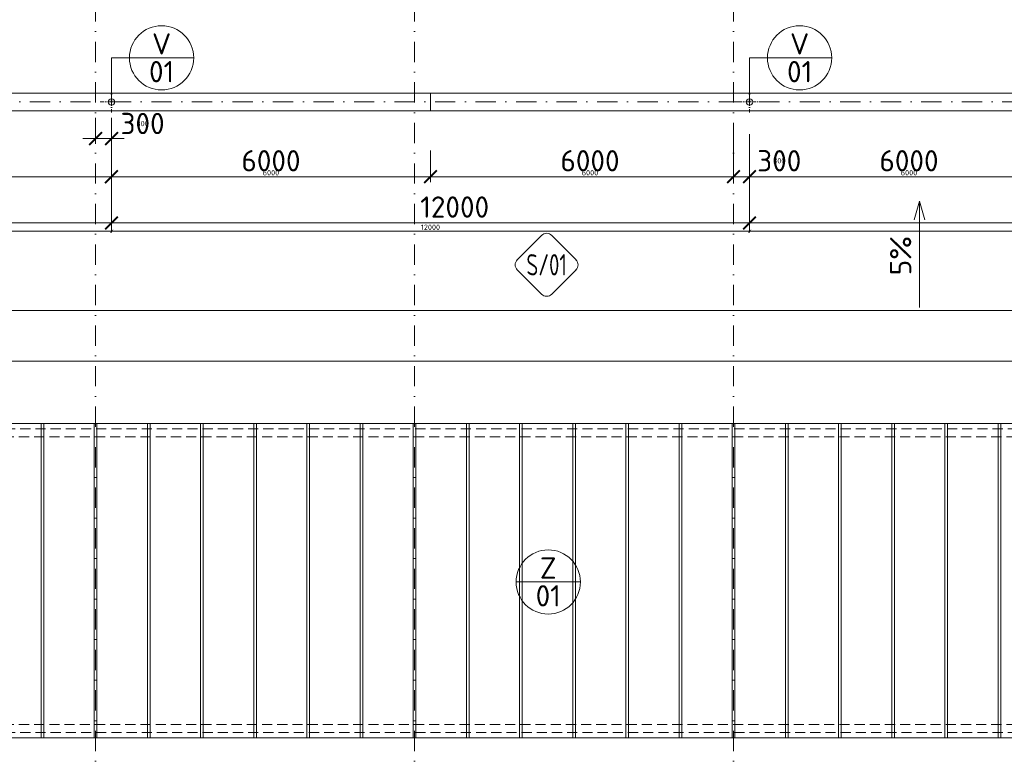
# Model space of a CAD drawing. Header units: millimetres. Extents: x -916886 to 3713765, y -2985421 to 1675785.
# Tile 166 of 256: x 89124 to 107642, y 237629 to 251497. Entities that reach past the tile are written whole.
import ezdxf
from ezdxf.enums import TextEntityAlignment as Align

# ---------------------------------------------------------------- set-up
doc = ezdxf.new("R2010")
doc.units = ezdxf.units.MM
for name, pattern in [('CENTERX2', [101.6, 63.5, -12.7, 12.7, -12.7]), ('DASHDOT', [25.4, 12.7, -6.35, 0, -6.35]), ('ČÁRKOVANÁ', [19.05, 12.7, -6.35])]:
    doc.linetypes.add(name, pattern=pattern)
doc.layers.get('Defpoints').update_dxf_attribs({"color": 8})
for name, color, linetype, lineweight in [('A99_N_kce-pohl', 1, 'Continuous', 9), ('A99_N_koty-200', 5, 'Continuous', 5), ('A99_N_koty-200 @ 200', 5, 'Continuous', 5), ('A99_N_koty-200 @ 50 (2)', 5, 'Continuous', 5), ('A99_N_koty-vysk', 160, 'Continuous', 9), ('A99_N_znaceni 200', 5, 'Continuous', 5), ('A99_S_osy', 1, 'CENTERX2', 5)]:
    doc.layers.add(name, color=color, linetype=linetype, lineweight=lineweight)
doc.styles.add('A99_kota', font='isocpeur.ttf', dxfattribs={"height": 2})
doc.styles.add('A99_popis', font='isocpeur.ttf')
doc.styles.add('ad_popis 100', font='isocpeur.ttf', dxfattribs={"height": 200})
doc.dimstyles.new('A99_kota_200 new', dxfattribs={"dimscale": 200, "dimtxt": 2, "dimasz": 1.2, "dimexe": 0.5, "dimexo": 1.5, "dimgap": 0.5, "dimtad": 1, "dimdec": 0, "dimzin": 3, "dimdsep": 46, "dimtxsty": 'A99_kota', "dimblk": 'ARCHTICK', "dimcen": 2.5, "dimazin": 2, "dimtfac": 0.75, "dimtdec": 0, "dimtix": 1, "dimtmove": 2, "dimatfit": 0, "dimfxl": 0, "dimtolj": 1, "dimtzin": 0, "dimlwd": 5, "dimlwe": 5, "dimarcsym": 0})

# ---------------------------------------------------------------- blocks, each defined once
blk = doc.blocks.new('*U20')
at = {"color": 0, "linetype": 'ByBlock'}
blk.add_line((-3.02, 0), (3.02, 0), dxfattribs=at)
blk.add_circle((0, 0), 3.02, dxfattribs=at)
at = {"color": 0, "linetype": 'ByBlock', "style": 'A99_popis'}
for tag, p in [('KATEGORIE', (0, 1.31)), ('PRVEK', (0, -1.298))]:
    blk.add_attdef(tag, text='', height=2, dxfattribs=at).set_placement(p, align=Align.MIDDLE_CENTER)
blk = doc.blocks.new('_ArchTick')
at = {"color": 0, "linetype": 'ByBlock', "const_width": 0.15}
blk.add_lwpolyline([(-0.5, -0.5), (0.5, 0.5)], dxfattribs=at)
blk = doc.blocks.new('*D4131')
at = {"layer": 'A99_N_koty-200', "color": 0, "linetype": 'Continuous', "lineweight": 5, "transparency": 16777216}
for p, q in [((11930, 245230), (11930, 246130)), ((144620, 245230), (144620, 246130)), ((11930, 246030), (144620, 246030))]:
    blk.add_line(p, q, dxfattribs=at)
at = {"layer": 'Defpoints', "color": 0, "linetype": 'Continuous', "lineweight": 0, "transparency": 16777216}
for p in [(144620, 246030), (11930, 243905), (144620, 243905)]:
    blk.add_point(p, dxfattribs=at)
at = {"layer": 'A99_N_koty-200', "color": 0, "linetype": 'Continuous', "lineweight": 5, "transparency": 16777216, "xscale": 240, "yscale": 240, "zscale": 240, "rotation": 180}
blk.add_blockref('_ArchTick', (11930, 246030), dxfattribs=at)
at = {"layer": 'A99_N_koty-200', "color": 0, "linetype": 'Continuous', "lineweight": 5, "transparency": 16777216, "xscale": 240, "yscale": 240, "zscale": 240}
blk.add_blockref('_ArchTick', (144620, 246030), dxfattribs=at)
at = {"layer": 'A99_N_koty-200', "color": 0, "linetype": 'Continuous', "transparency": 16777216, "insert": (77020, 246330), "char_height": 400, "attachment_point": 5, "style": 'A99_kota'}
blk.add_mtext('\\A1;132690', dxfattribs=at)
blk = doc.blocks.new('*D4132')
at = {"layer": 'A99_N_koty-200', "color": 0, "linetype": 'Continuous', "lineweight": 5, "transparency": 16777216}
for p, q in [((11930, 245830), (11930, 246055)), ((11930, 246030), (144620, 246030)), ((144620, 245830), (144620, 246055))]:
    blk.add_line(p, q, dxfattribs=at)
at = {"layer": 'Defpoints', "color": 0, "linetype": 'Continuous', "lineweight": 0, "transparency": 16777216}
for p in [(144620, 246030), (11930, 243905), (144620, 243905)]:
    blk.add_point(p, dxfattribs=at)
at = {"layer": 'A99_N_koty-200', "color": 0, "linetype": 'Continuous', "lineweight": 5, "transparency": 16777216, "xscale": 60, "yscale": 60, "zscale": 60, "rotation": 180}
blk.add_blockref('_ArchTick', (11930, 246030), dxfattribs=at)
at = {"layer": 'A99_N_koty-200', "color": 0, "linetype": 'Continuous', "lineweight": 5, "transparency": 16777216, "xscale": 60, "yscale": 60, "zscale": 60}
blk.add_blockref('_ArchTick', (144620, 246030), dxfattribs=at)
at = {"layer": 'A99_N_koty-200', "color": 0, "linetype": 'Continuous', "transparency": 16777216, "insert": (78275, 246105), "char_height": 100, "attachment_point": 5, "style": 'A99_kota'}
blk.add_mtext('\\A1;132690', dxfattribs=at)
blk = doc.blocks.new('*D4239')
at = {"layer": 'A99_N_koty-200', "color": 0, "linetype": 'Continuous', "lineweight": 5, "transparency": 16777216}
for p, q in [((78850, 248475), (78850, 247575)), ((90850, 248475), (90850, 247575)), ((78850, 247675), (90850, 247675))]:
    blk.add_line(p, q, dxfattribs=at)
at = {"layer": 'Defpoints', "color": 0, "linetype": 'Continuous', "lineweight": 0, "transparency": 16777216}
for p in [(78850, 249950), (90850, 249950), (90850, 247675)]:
    blk.add_point(p, dxfattribs=at)
at = {"layer": 'A99_N_koty-200', "color": 0, "linetype": 'Continuous', "lineweight": 5, "transparency": 16777216, "xscale": 240, "yscale": 240, "zscale": 240, "rotation": 180}
blk.add_blockref('_ArchTick', (78850, 247675), dxfattribs=at)
at = {"layer": 'A99_N_koty-200', "color": 0, "linetype": 'Continuous', "lineweight": 5, "transparency": 16777216, "xscale": 240, "yscale": 240, "zscale": 240}
blk.add_blockref('_ArchTick', (90850, 247675), dxfattribs=at)
at = {"layer": 'A99_N_koty-200', "color": 0, "linetype": 'Continuous', "transparency": 16777216, "insert": (85330, 247975), "char_height": 400, "attachment_point": 5, "style": 'A99_kota'}
blk.add_mtext('\\A1;12000', dxfattribs=at)
blk = doc.blocks.new('*D4240')
at = {"layer": 'A99_N_koty-200', "color": 0, "linetype": 'Continuous', "lineweight": 5, "transparency": 16777216}
for p, q in [((78850, 247720), (78850, 247495)), ((90850, 247720), (90850, 247495)), ((78850, 247520), (90850, 247520))]:
    blk.add_line(p, q, dxfattribs=at)
at = {"layer": 'Defpoints', "color": 0, "linetype": 'Continuous', "lineweight": 0, "transparency": 16777216}
for p in [(78850, 249950), (90850, 249950), (90850, 247520)]:
    blk.add_point(p, dxfattribs=at)
at = {"layer": 'A99_N_koty-200', "color": 0, "linetype": 'Continuous', "lineweight": 5, "transparency": 16777216, "xscale": 60, "yscale": 60, "zscale": 60, "rotation": 180}
blk.add_blockref('_ArchTick', (78850, 247520), dxfattribs=at)
at = {"layer": 'A99_N_koty-200', "color": 0, "linetype": 'Continuous', "lineweight": 5, "transparency": 16777216, "xscale": 60, "yscale": 60, "zscale": 60}
blk.add_blockref('_ArchTick', (90850, 247520), dxfattribs=at)
at = {"layer": 'A99_N_koty-200', "color": 0, "linetype": 'Continuous', "transparency": 16777216, "insert": (84850, 247595), "char_height": 100, "attachment_point": 5, "style": 'A99_kota'}
blk.add_mtext('\\A1;12000', dxfattribs=at)
blk = doc.blocks.new('*D4251')
at = {"layer": 'A99_N_koty-200', "color": 0, "linetype": 'Continuous', "lineweight": 5, "transparency": 16777216}
for p, q in [((102550, 249345), (102550, 248445)), ((102850, 249345), (102850, 248445)), ((102550, 248545), (102310, 248545)), ((102550, 248545), (102850, 248545)), ((102850, 248545), (103090, 248545))]:
    blk.add_line(p, q, dxfattribs=at)
at = {"layer": 'Defpoints', "color": 0, "linetype": 'Continuous', "lineweight": 0, "transparency": 16777216}
for p in [(102550, 249830), (102850, 249950), (102850, 248545)]:
    blk.add_point(p, dxfattribs=at)
at = {"layer": 'A99_N_koty-200', "color": 0, "linetype": 'Continuous', "lineweight": 5, "transparency": 16777216, "xscale": 240, "yscale": 240, "zscale": 240}
blk.add_blockref('_ArchTick', (102550, 248545), dxfattribs=at)
at = {"layer": 'A99_N_koty-200', "color": 0, "linetype": 'Continuous', "lineweight": 5, "transparency": 16777216, "xscale": 240, "yscale": 240, "zscale": 240, "rotation": 180}
blk.add_blockref('_ArchTick', (102850, 248545), dxfattribs=at)
at = {"layer": 'A99_N_koty-200', "color": 0, "linetype": 'Continuous', "transparency": 16777216, "insert": (103410, 248845), "char_height": 400, "attachment_point": 5, "style": 'A99_kota'}
blk.add_mtext('\\A1;300', dxfattribs=at)
blk = doc.blocks.new('*D4252')
at = {"layer": 'A99_N_koty-200', "color": 0, "linetype": 'Continuous', "lineweight": 5, "transparency": 16777216}
for p, q in [((102550, 248745), (102550, 248520)), ((102850, 248745), (102850, 248520)), ((102550, 248545), (102490, 248545)), ((102550, 248545), (102850, 248545)), ((102850, 248545), (102910, 248545))]:
    blk.add_line(p, q, dxfattribs=at)
at = {"layer": 'Defpoints', "color": 0, "linetype": 'Continuous', "lineweight": 0, "transparency": 16777216}
for p in [(102550, 249830), (102850, 249950), (102850, 248545)]:
    blk.add_point(p, dxfattribs=at)
at = {"layer": 'A99_N_koty-200', "color": 0, "linetype": 'Continuous', "lineweight": 5, "transparency": 16777216, "xscale": 60, "yscale": 60, "zscale": 60}
blk.add_blockref('_ArchTick', (102550, 248545), dxfattribs=at)
at = {"layer": 'A99_N_koty-200', "color": 0, "linetype": 'Continuous', "lineweight": 5, "transparency": 16777216, "xscale": 60, "yscale": 60, "zscale": 60, "rotation": 180}
blk.add_blockref('_ArchTick', (102850, 248545), dxfattribs=at)
at = {"layer": 'A99_N_koty-200', "color": 0, "linetype": 'Continuous', "transparency": 16777216, "insert": (103410, 248845), "char_height": 100, "attachment_point": 5, "style": 'A99_kota'}
blk.add_mtext('\\A1;300', dxfattribs=at)
blk = doc.blocks.new('*D4254')
at = {"layer": 'A99_N_koty-200', "color": 0, "linetype": 'Continuous', "lineweight": 5, "transparency": 16777216}
for p, q in [((102850, 248475), (102850, 247575)), ((114850, 248475), (114850, 247575)), ((102850, 247675), (114850, 247675))]:
    blk.add_line(p, q, dxfattribs=at)
at = {"layer": 'Defpoints', "color": 0, "linetype": 'Continuous', "lineweight": 0, "transparency": 16777216}
for p in [(102850, 249950), (114850, 249950), (114850, 247675)]:
    blk.add_point(p, dxfattribs=at)
at = {"layer": 'A99_N_koty-200', "color": 0, "linetype": 'Continuous', "lineweight": 5, "transparency": 16777216, "xscale": 240, "yscale": 240, "zscale": 240, "rotation": 180}
blk.add_blockref('_ArchTick', (102850, 247675), dxfattribs=at)
at = {"layer": 'A99_N_koty-200', "color": 0, "linetype": 'Continuous', "lineweight": 5, "transparency": 16777216, "xscale": 240, "yscale": 240, "zscale": 240}
blk.add_blockref('_ArchTick', (114850, 247675), dxfattribs=at)
at = {"layer": 'A99_N_koty-200', "color": 0, "linetype": 'Continuous', "transparency": 16777216, "insert": (109225, 247975), "char_height": 400, "attachment_point": 5, "style": 'A99_kota'}
blk.add_mtext('\\A1;12000', dxfattribs=at)
blk = doc.blocks.new('*D4255')
at = {"layer": 'A99_N_koty-200', "color": 0, "linetype": 'Continuous', "lineweight": 5, "transparency": 16777216}
for p, q in [((102850, 247720), (102850, 247495)), ((114850, 247720), (114850, 247495)), ((102850, 247520), (114850, 247520))]:
    blk.add_line(p, q, dxfattribs=at)
at = {"layer": 'Defpoints', "color": 0, "linetype": 'Continuous', "lineweight": 0, "transparency": 16777216}
for p in [(102850, 249950), (114850, 249950), (114850, 247520)]:
    blk.add_point(p, dxfattribs=at)
at = {"layer": 'A99_N_koty-200', "color": 0, "linetype": 'Continuous', "lineweight": 5, "transparency": 16777216, "xscale": 60, "yscale": 60, "zscale": 60, "rotation": 180}
blk.add_blockref('_ArchTick', (102850, 247520), dxfattribs=at)
at = {"layer": 'A99_N_koty-200', "color": 0, "linetype": 'Continuous', "lineweight": 5, "transparency": 16777216, "xscale": 60, "yscale": 60, "zscale": 60}
blk.add_blockref('_ArchTick', (114850, 247520), dxfattribs=at)
at = {"layer": 'A99_N_koty-200', "color": 0, "linetype": 'Continuous', "transparency": 16777216, "insert": (108850, 247595), "char_height": 100, "attachment_point": 5, "style": 'A99_kota'}
blk.add_mtext('\\A1;12000', dxfattribs=at)
blk = doc.blocks.new('*D4257')
at = {"layer": 'A99_N_koty-200', "color": 0, "linetype": 'Continuous', "lineweight": 5, "transparency": 16777216}
for p, q in [((102850, 249040), (102850, 248445)), ((108850, 249040), (108850, 248445)), ((102850, 248545), (108850, 248545))]:
    blk.add_line(p, q, dxfattribs=at)
at = {"layer": 'Defpoints', "color": 0, "linetype": 'Continuous', "lineweight": 0, "transparency": 16777216}
for p in [(102850, 249340), (108850, 249340), (108850, 248545)]:
    blk.add_point(p, dxfattribs=at)
at = {"layer": 'A99_N_koty-200', "color": 0, "linetype": 'Continuous', "lineweight": 5, "transparency": 16777216, "xscale": 240, "yscale": 240, "zscale": 240, "rotation": 180}
blk.add_blockref('_ArchTick', (102850, 248545), dxfattribs=at)
at = {"layer": 'A99_N_koty-200', "color": 0, "linetype": 'Continuous', "lineweight": 5, "transparency": 16777216, "xscale": 240, "yscale": 240, "zscale": 240}
blk.add_blockref('_ArchTick', (108850, 248545), dxfattribs=at)
at = {"layer": 'A99_N_koty-200', "color": 0, "linetype": 'Continuous', "transparency": 16777216, "insert": (105850, 248845), "char_height": 400, "attachment_point": 5, "style": 'A99_kota'}
blk.add_mtext('\\A1;6000', dxfattribs=at)
blk = doc.blocks.new('*D4258')
at = {"layer": 'A99_N_koty-200', "color": 0, "linetype": 'Continuous', "lineweight": 5, "transparency": 16777216}
for p, q in [((102850, 248745), (102850, 248520)), ((108850, 248745), (108850, 248520)), ((102850, 248545), (108850, 248545))]:
    blk.add_line(p, q, dxfattribs=at)
at = {"layer": 'Defpoints', "color": 0, "linetype": 'Continuous', "lineweight": 0, "transparency": 16777216}
for p in [(102850, 249340), (108850, 249340), (108850, 248545)]:
    blk.add_point(p, dxfattribs=at)
at = {"layer": 'A99_N_koty-200', "color": 0, "linetype": 'Continuous', "lineweight": 5, "transparency": 16777216, "xscale": 60, "yscale": 60, "zscale": 60, "rotation": 180}
blk.add_blockref('_ArchTick', (102850, 248545), dxfattribs=at)
at = {"layer": 'A99_N_koty-200', "color": 0, "linetype": 'Continuous', "lineweight": 5, "transparency": 16777216, "xscale": 60, "yscale": 60, "zscale": 60}
blk.add_blockref('_ArchTick', (108850, 248545), dxfattribs=at)
at = {"layer": 'A99_N_koty-200', "color": 0, "linetype": 'Continuous', "transparency": 16777216, "insert": (105850, 248620), "char_height": 100, "attachment_point": 5, "style": 'A99_kota'}
blk.add_mtext('\\A1;6000', dxfattribs=at)
blk = doc.blocks.new('*D4302')
at = {"layer": 'A99_N_koty-200', "color": 0, "linetype": 'Continuous', "lineweight": 5, "transparency": 16777216}
for p, q in [((90850, 248475), (90850, 247575)), ((102850, 248475), (102850, 247575)), ((90850, 247675), (102850, 247675))]:
    blk.add_line(p, q, dxfattribs=at)
at = {"layer": 'Defpoints', "color": 0, "linetype": 'Continuous', "lineweight": 0, "transparency": 16777216}
for p in [(90850, 249950), (102850, 249950), (102850, 247675)]:
    blk.add_point(p, dxfattribs=at)
at = {"layer": 'A99_N_koty-200', "color": 0, "linetype": 'Continuous', "lineweight": 5, "transparency": 16777216, "xscale": 240, "yscale": 240, "zscale": 240, "rotation": 180}
blk.add_blockref('_ArchTick', (90850, 247675), dxfattribs=at)
at = {"layer": 'A99_N_koty-200', "color": 0, "linetype": 'Continuous', "lineweight": 5, "transparency": 16777216, "xscale": 240, "yscale": 240, "zscale": 240}
blk.add_blockref('_ArchTick', (102850, 247675), dxfattribs=at)
at = {"layer": 'A99_N_koty-200', "color": 0, "linetype": 'Continuous', "transparency": 16777216, "insert": (97305, 247975), "char_height": 400, "attachment_point": 5, "style": 'A99_kota'}
blk.add_mtext('\\A1;12000', dxfattribs=at)
blk = doc.blocks.new('*D4303')
at = {"layer": 'A99_N_koty-200', "color": 0, "linetype": 'Continuous', "lineweight": 5, "transparency": 16777216}
for p, q in [((90850, 247720), (90850, 247495)), ((102850, 247720), (102850, 247495)), ((90850, 247520), (102850, 247520))]:
    blk.add_line(p, q, dxfattribs=at)
at = {"layer": 'Defpoints', "color": 0, "linetype": 'Continuous', "lineweight": 0, "transparency": 16777216}
for p in [(90850, 249950), (102850, 249950), (102850, 247520)]:
    blk.add_point(p, dxfattribs=at)
at = {"layer": 'A99_N_koty-200', "color": 0, "linetype": 'Continuous', "lineweight": 5, "transparency": 16777216, "xscale": 60, "yscale": 60, "zscale": 60, "rotation": 180}
blk.add_blockref('_ArchTick', (90850, 247520), dxfattribs=at)
at = {"layer": 'A99_N_koty-200', "color": 0, "linetype": 'Continuous', "lineweight": 5, "transparency": 16777216, "xscale": 60, "yscale": 60, "zscale": 60}
blk.add_blockref('_ArchTick', (102850, 247520), dxfattribs=at)
at = {"layer": 'A99_N_koty-200', "color": 0, "linetype": 'Continuous', "transparency": 16777216, "insert": (96850, 247595), "char_height": 100, "attachment_point": 5, "style": 'A99_kota'}
blk.add_mtext('\\A1;12000', dxfattribs=at)
blk = doc.blocks.new('*D4305')
at = {"layer": 'A99_N_koty-200', "color": 0, "linetype": 'Continuous', "lineweight": 5, "transparency": 16777216}
for p, q in [((90850, 249040), (90850, 248445)), ((96850, 249040), (96850, 248445)), ((90850, 248545), (96850, 248545))]:
    blk.add_line(p, q, dxfattribs=at)
at = {"layer": 'Defpoints', "color": 0, "linetype": 'Continuous', "lineweight": 0, "transparency": 16777216}
for p in [(90850, 249340), (96850, 249340), (96850, 248545)]:
    blk.add_point(p, dxfattribs=at)
at = {"layer": 'A99_N_koty-200', "color": 0, "linetype": 'Continuous', "lineweight": 5, "transparency": 16777216, "xscale": 240, "yscale": 240, "zscale": 240, "rotation": 180}
blk.add_blockref('_ArchTick', (90850, 248545), dxfattribs=at)
at = {"layer": 'A99_N_koty-200', "color": 0, "linetype": 'Continuous', "lineweight": 5, "transparency": 16777216, "xscale": 240, "yscale": 240, "zscale": 240}
blk.add_blockref('_ArchTick', (96850, 248545), dxfattribs=at)
at = {"layer": 'A99_N_koty-200', "color": 0, "linetype": 'Continuous', "transparency": 16777216, "insert": (93850, 248845), "char_height": 400, "attachment_point": 5, "style": 'A99_kota'}
blk.add_mtext('\\A1;6000', dxfattribs=at)
blk = doc.blocks.new('*D4306')
at = {"layer": 'A99_N_koty-200', "color": 0, "linetype": 'Continuous', "lineweight": 5, "transparency": 16777216}
for p, q in [((90850, 248745), (90850, 248520)), ((96850, 248745), (96850, 248520)), ((90850, 248545), (96850, 248545))]:
    blk.add_line(p, q, dxfattribs=at)
at = {"layer": 'Defpoints', "color": 0, "linetype": 'Continuous', "lineweight": 0, "transparency": 16777216}
for p in [(90850, 249340), (96850, 249340), (96850, 248545)]:
    blk.add_point(p, dxfattribs=at)
at = {"layer": 'A99_N_koty-200', "color": 0, "linetype": 'Continuous', "lineweight": 5, "transparency": 16777216, "xscale": 60, "yscale": 60, "zscale": 60, "rotation": 180}
blk.add_blockref('_ArchTick', (90850, 248545), dxfattribs=at)
at = {"layer": 'A99_N_koty-200', "color": 0, "linetype": 'Continuous', "lineweight": 5, "transparency": 16777216, "xscale": 60, "yscale": 60, "zscale": 60}
blk.add_blockref('_ArchTick', (96850, 248545), dxfattribs=at)
at = {"layer": 'A99_N_koty-200', "color": 0, "linetype": 'Continuous', "transparency": 16777216, "insert": (93850, 248620), "char_height": 100, "attachment_point": 5, "style": 'A99_kota'}
blk.add_mtext('\\A1;6000', dxfattribs=at)
blk = doc.blocks.new('*D4308')
at = {"layer": 'A99_N_koty-200', "color": 0, "linetype": 'Continuous', "lineweight": 5, "transparency": 16777216}
for p, q in [((96850, 249040), (96850, 248445)), ((102850, 249040), (102850, 248445)), ((102850, 248545), (96850, 248545))]:
    blk.add_line(p, q, dxfattribs=at)
at = {"layer": 'Defpoints', "color": 0, "linetype": 'Continuous', "lineweight": 0, "transparency": 16777216}
for p in [(96850, 249340), (102850, 249340), (96850, 248545)]:
    blk.add_point(p, dxfattribs=at)
at = {"layer": 'A99_N_koty-200', "color": 0, "linetype": 'Continuous', "lineweight": 5, "transparency": 16777216, "xscale": 240, "yscale": 240, "zscale": 240, "rotation": 180}
blk.add_blockref('_ArchTick', (96850, 248545), dxfattribs=at)
at = {"layer": 'A99_N_koty-200', "color": 0, "linetype": 'Continuous', "lineweight": 5, "transparency": 16777216, "xscale": 240, "yscale": 240, "zscale": 240}
blk.add_blockref('_ArchTick', (102850, 248545), dxfattribs=at)
at = {"layer": 'A99_N_koty-200', "color": 0, "linetype": 'Continuous', "transparency": 16777216, "insert": (99850, 248845), "char_height": 400, "attachment_point": 5, "style": 'A99_kota'}
blk.add_mtext('\\A1;6000', dxfattribs=at)
blk = doc.blocks.new('*D4309')
at = {"layer": 'A99_N_koty-200', "color": 0, "linetype": 'Continuous', "lineweight": 5, "transparency": 16777216}
for p, q in [((96850, 248745), (96850, 248520)), ((102850, 248745), (102850, 248520)), ((102850, 248545), (96850, 248545))]:
    blk.add_line(p, q, dxfattribs=at)
at = {"layer": 'Defpoints', "color": 0, "linetype": 'Continuous', "lineweight": 0, "transparency": 16777216}
for p in [(96850, 249340), (102850, 249340), (96850, 248545)]:
    blk.add_point(p, dxfattribs=at)
at = {"layer": 'A99_N_koty-200', "color": 0, "linetype": 'Continuous', "lineweight": 5, "transparency": 16777216, "xscale": 60, "yscale": 60, "zscale": 60, "rotation": 180}
blk.add_blockref('_ArchTick', (96850, 248545), dxfattribs=at)
at = {"layer": 'A99_N_koty-200', "color": 0, "linetype": 'Continuous', "lineweight": 5, "transparency": 16777216, "xscale": 60, "yscale": 60, "zscale": 60}
blk.add_blockref('_ArchTick', (102850, 248545), dxfattribs=at)
at = {"layer": 'A99_N_koty-200', "color": 0, "linetype": 'Continuous', "transparency": 16777216, "insert": (99850, 248620), "char_height": 100, "attachment_point": 5, "style": 'A99_kota'}
blk.add_mtext('\\A1;6000', dxfattribs=at)
blk = doc.blocks.new('*D4320')
at = {"layer": 'A99_N_koty-200', "color": 0, "linetype": 'Continuous', "lineweight": 5, "transparency": 16777216}
for p, q in [((90550, 249650), (90550, 249162.5)), ((90850, 249650), (90850, 249162.5)), ((90550, 249262.5), (90310, 249262.5)), ((90850, 249262.5), (90550, 249262.5)), ((90850, 249262.5), (91090, 249262.5))]:
    blk.add_line(p, q, dxfattribs=at)
at = {"layer": 'Defpoints', "color": 0, "linetype": 'Continuous', "lineweight": 0, "transparency": 16777216}
for p in [(90550, 249950), (90850, 249950), (90550, 249262.5)]:
    blk.add_point(p, dxfattribs=at)
at = {"layer": 'A99_N_koty-200', "color": 0, "linetype": 'Continuous', "lineweight": 5, "transparency": 16777216, "xscale": 240, "yscale": 240, "zscale": 240}
blk.add_blockref('_ArchTick', (90550, 249262.5), dxfattribs=at)
at = {"layer": 'A99_N_koty-200', "color": 0, "linetype": 'Continuous', "lineweight": 5, "transparency": 16777216, "xscale": 240, "yscale": 240, "zscale": 240, "rotation": 180}
blk.add_blockref('_ArchTick', (90850, 249262.5), dxfattribs=at)
at = {"layer": 'A99_N_koty-200', "color": 0, "linetype": 'Continuous', "transparency": 16777216, "insert": (91435, 249545), "char_height": 400, "attachment_point": 5, "style": 'A99_kota'}
blk.add_mtext('\\A1;300', dxfattribs=at)
blk = doc.blocks.new('*D4321')
at = {"layer": 'A99_N_koty-200', "color": 0, "linetype": 'Continuous', "lineweight": 5, "transparency": 16777216}
for p, q in [((90550, 249462.5), (90550, 249237.5)), ((90850, 249462.5), (90850, 249237.5)), ((90550, 249262.5), (90490, 249262.5)), ((90850, 249262.5), (90550, 249262.5)), ((90850, 249262.5), (90910, 249262.5))]:
    blk.add_line(p, q, dxfattribs=at)
at = {"layer": 'Defpoints', "color": 0, "linetype": 'Continuous', "lineweight": 0, "transparency": 16777216}
for p in [(90550, 249950), (90850, 249950), (90550, 249262.5)]:
    blk.add_point(p, dxfattribs=at)
at = {"layer": 'A99_N_koty-200', "color": 0, "linetype": 'Continuous', "lineweight": 5, "transparency": 16777216, "xscale": 60, "yscale": 60, "zscale": 60}
blk.add_blockref('_ArchTick', (90550, 249262.5), dxfattribs=at)
at = {"layer": 'A99_N_koty-200', "color": 0, "linetype": 'Continuous', "lineweight": 5, "transparency": 16777216, "xscale": 60, "yscale": 60, "zscale": 60, "rotation": 180}
blk.add_blockref('_ArchTick', (90850, 249262.5), dxfattribs=at)
at = {"layer": 'A99_N_koty-200', "color": 0, "linetype": 'Continuous', "transparency": 16777216, "insert": (91435, 249545), "char_height": 100, "attachment_point": 5, "style": 'A99_kota'}
blk.add_mtext('\\A1;300', dxfattribs=at)
blk = doc.blocks.new('*D4332')
at = {"layer": 'A99_N_koty-200', "color": 0, "linetype": 'Continuous', "lineweight": 5, "transparency": 16777216}
for p, q in [((84850, 249345), (84850, 248445)), ((90850, 249345), (90850, 248445)), ((90850, 248545), (84850, 248545))]:
    blk.add_line(p, q, dxfattribs=at)
at = {"layer": 'Defpoints', "color": 0, "linetype": 'Continuous', "lineweight": 0, "transparency": 16777216}
for p in [(84850, 249830), (90850, 249950), (84850, 248545)]:
    blk.add_point(p, dxfattribs=at)
at = {"layer": 'A99_N_koty-200', "color": 0, "linetype": 'Continuous', "lineweight": 5, "transparency": 16777216, "xscale": 240, "yscale": 240, "zscale": 240, "rotation": 180}
blk.add_blockref('_ArchTick', (84850, 248545), dxfattribs=at)
at = {"layer": 'A99_N_koty-200', "color": 0, "linetype": 'Continuous', "lineweight": 5, "transparency": 16777216, "xscale": 240, "yscale": 240, "zscale": 240}
blk.add_blockref('_ArchTick', (90850, 248545), dxfattribs=at)
at = {"layer": 'A99_N_koty-200', "color": 0, "linetype": 'Continuous', "transparency": 16777216, "insert": (87850, 248845), "char_height": 400, "attachment_point": 5, "style": 'A99_kota'}
blk.add_mtext('\\A1;6000', dxfattribs=at)
blk = doc.blocks.new('*D4333')
at = {"layer": 'A99_N_koty-200', "color": 0, "linetype": 'Continuous', "lineweight": 5, "transparency": 16777216}
for p, q in [((84850, 248745), (84850, 248520)), ((90850, 248745), (90850, 248520)), ((90850, 248545), (84850, 248545))]:
    blk.add_line(p, q, dxfattribs=at)
at = {"layer": 'Defpoints', "color": 0, "linetype": 'Continuous', "lineweight": 0, "transparency": 16777216}
for p in [(84850, 249830), (90850, 249950), (84850, 248545)]:
    blk.add_point(p, dxfattribs=at)
at = {"layer": 'A99_N_koty-200', "color": 0, "linetype": 'Continuous', "lineweight": 5, "transparency": 16777216, "xscale": 60, "yscale": 60, "zscale": 60, "rotation": 180}
blk.add_blockref('_ArchTick', (84850, 248545), dxfattribs=at)
at = {"layer": 'A99_N_koty-200', "color": 0, "linetype": 'Continuous', "lineweight": 5, "transparency": 16777216, "xscale": 60, "yscale": 60, "zscale": 60}
blk.add_blockref('_ArchTick', (90850, 248545), dxfattribs=at)
at = {"layer": 'A99_N_koty-200', "color": 0, "linetype": 'Continuous', "transparency": 16777216, "insert": (87850, 248620), "char_height": 100, "attachment_point": 5, "style": 'A99_kota'}
blk.add_mtext('\\A1;6000', dxfattribs=at)
blk = doc.blocks.new('*D4341')
at = {"layer": 'A99_N_koty-200', "color": 0, "linetype": 'Continuous', "lineweight": 5, "transparency": 16777216}
for p, q in [((78550, 244280), (78550, 245180)), ((144595, 245080), (78550, 245080)), ((144595, 244280), (144595, 245180))]:
    blk.add_line(p, q, dxfattribs=at)
at = {"layer": 'Defpoints', "color": 0, "linetype": 'Continuous', "lineweight": 0, "transparency": 16777216}
for p in [(78550, 245080), (78550, 243905), (144595, 243905)]:
    blk.add_point(p, dxfattribs=at)
at = {"layer": 'A99_N_koty-200', "color": 0, "linetype": 'Continuous', "lineweight": 5, "transparency": 16777216, "xscale": 240, "yscale": 240, "zscale": 240, "rotation": 180}
blk.add_blockref('_ArchTick', (78550, 245080), dxfattribs=at)
at = {"layer": 'A99_N_koty-200', "color": 0, "linetype": 'Continuous', "lineweight": 5, "transparency": 16777216, "xscale": 240, "yscale": 240, "zscale": 240}
blk.add_blockref('_ArchTick', (144595, 245080), dxfattribs=at)
at = {"layer": 'A99_N_koty-200', "color": 0, "linetype": 'Continuous', "transparency": 16777216, "insert": (111572.5, 245380), "char_height": 400, "attachment_point": 5, "style": 'A99_kota'}
blk.add_mtext('\\A1;66045', dxfattribs=at)
blk = doc.blocks.new('*D4342')
at = {"layer": 'A99_N_koty-200', "color": 0, "linetype": 'Continuous', "lineweight": 5, "transparency": 16777216}
for p, q in [((78550, 244880), (78550, 245105)), ((144595, 245080), (78550, 245080)), ((144595, 244880), (144595, 245105))]:
    blk.add_line(p, q, dxfattribs=at)
at = {"layer": 'Defpoints', "color": 0, "linetype": 'Continuous', "lineweight": 0, "transparency": 16777216}
for p in [(78550, 245080), (78550, 243905), (144595, 243905)]:
    blk.add_point(p, dxfattribs=at)
at = {"layer": 'A99_N_koty-200', "color": 0, "linetype": 'Continuous', "lineweight": 5, "transparency": 16777216, "xscale": 60, "yscale": 60, "zscale": 60, "rotation": 180}
blk.add_blockref('_ArchTick', (78550, 245080), dxfattribs=at)
at = {"layer": 'A99_N_koty-200', "color": 0, "linetype": 'Continuous', "lineweight": 5, "transparency": 16777216, "xscale": 60, "yscale": 60, "zscale": 60}
blk.add_blockref('_ArchTick', (144595, 245080), dxfattribs=at)
at = {"layer": 'A99_N_koty-200', "color": 0, "linetype": 'Continuous', "transparency": 16777216, "insert": (111572.5, 245155), "char_height": 100, "attachment_point": 5, "style": 'A99_kota'}
blk.add_mtext('\\A1;66045', dxfattribs=at)
blk = doc.blocks.new('*U94')
at = {"color": 0}
for p, q in [((-0.72, 4.14), (-4.15, 0.71)), ((4.14, 0.71), (0.71, 4.14)), ((-4.15, -0.72), (-0.72, -4.15)), ((0.71, -4.15), (4.14, -0.72))]:
    blk.add_line(p, q, dxfattribs=at)
for centre, start, end in [((0, 3.42), 45, 135), ((-3.43, 0), 135, 225), ((3.42, 0), 315, 45), ((0, -3.43), 225, 315)]:
    blk.add_arc(centre, 1.01, start, end, dxfattribs=at)
at = {"color": 0, "linetype": 'ByBlock', "style": 'A99_popis', "width": 0.953108}
blk.add_attdef('SKLADBA', text='', height=3, rotation=0.0103, dxfattribs=at).set_placement((-2.86, -1.51), (2.86, -1.5), align=Align.FIT)
blk = doc.blocks.new('*U5087')
at = {"layer": 'A99_N_koty-200 @ 200', "linetype": 'Continuous'}
dim = blk.add_linear_dim(base=(144620, 246030), p1=(11930, 243905), p2=(144620, 243905), dimstyle='A99_kota_200 new', override={"dimscale": 200, "dimtix": 1, "dimtofl": 1, "dimtmove": 2, "dimatfit": 0}, dxfattribs=at)
dim.commit()
dim.dimension.update_dxf_attribs({"geometry": '*D4131', "text_midpoint": (77020, 246330), "dimtype": 128})
at = {"layer": 'A99_N_koty-200 @ 50 (2)', "linetype": 'Continuous'}
dim = blk.add_linear_dim(base=(144620, 246030), p1=(11930, 243905), p2=(144620, 243905), dimstyle='A99_kota_200 new', override={"dimscale": 50, "dimtix": 1, "dimtofl": 1, "dimtmove": 2, "dimatfit": 0}, dxfattribs=at)
dim.commit()
dim.dimension.update_dxf_attribs({"geometry": '*D4132', "text_midpoint": (78275, 246105)})
blk = doc.blocks.new('*U5123')
at = {"layer": 'A99_N_koty-200 @ 200', "linetype": 'Continuous'}
dim = blk.add_linear_dim(base=(90850, 247675), p1=(78850, 249950), p2=(90850, 249950), dimstyle='A99_kota_200 new', override={"dimscale": 200, "dimtix": 1, "dimtofl": 1, "dimtmove": 2, "dimatfit": 0}, dxfattribs=at)
dim.commit()
dim.dimension.update_dxf_attribs({"geometry": '*D4239', "text_midpoint": (85330, 247975), "dimtype": 128})
at = {"layer": 'A99_N_koty-200 @ 50 (2)', "linetype": 'Continuous'}
dim = blk.add_linear_dim(base=(90850, 247520), p1=(78850, 249950), p2=(90850, 249950), dimstyle='A99_kota_200 new', override={"dimscale": 50, "dimtix": 1, "dimtofl": 1, "dimtmove": 2, "dimatfit": 0}, dxfattribs=at)
dim.commit()
dim.dimension.update_dxf_attribs({"geometry": '*D4240', "text_midpoint": (84850, 247595)})
blk = doc.blocks.new('*U5127')
at = {"layer": 'A99_N_koty-200 @ 200', "linetype": 'Continuous'}
dim = blk.add_linear_dim(base=(102850, 248545), p1=(102550, 249830), p2=(102850, 249950), dimstyle='A99_kota_200 new', override={"dimscale": 200, "dimtix": 1, "dimtofl": 1, "dimtmove": 2, "dimatfit": 0}, dxfattribs=at)
dim.commit()
dim.dimension.update_dxf_attribs({"geometry": '*D4251', "text_midpoint": (103410, 248845), "dimtype": 128})
at = {"layer": 'A99_N_koty-200 @ 50 (2)', "linetype": 'Continuous'}
dim = blk.add_linear_dim(base=(102850, 248545), p1=(102550, 249830), p2=(102850, 249950), dimstyle='A99_kota_200 new', override={"dimscale": 50, "dimtix": 1, "dimtofl": 1, "dimtmove": 2, "dimatfit": 0}, dxfattribs=at)
dim.commit()
dim.dimension.update_dxf_attribs({"geometry": '*D4252', "text_midpoint": (103410, 248845), "dimtype": 128})
blk = doc.blocks.new('*U5128')
at = {"layer": 'A99_N_koty-200 @ 200', "linetype": 'Continuous'}
dim = blk.add_linear_dim(base=(114850, 247675), p1=(102850, 249950), p2=(114850, 249950), dimstyle='A99_kota_200 new', override={"dimscale": 200, "dimtix": 1, "dimtofl": 1, "dimtmove": 2, "dimatfit": 0}, dxfattribs=at)
dim.commit()
dim.dimension.update_dxf_attribs({"geometry": '*D4254', "text_midpoint": (109225, 247975), "dimtype": 128})
at = {"layer": 'A99_N_koty-200 @ 50 (2)', "linetype": 'Continuous'}
dim = blk.add_linear_dim(base=(114850, 247520), p1=(102850, 249950), p2=(114850, 249950), dimstyle='A99_kota_200 new', override={"dimscale": 50, "dimtix": 1, "dimtofl": 1, "dimtmove": 2, "dimatfit": 0}, dxfattribs=at)
dim.commit()
dim.dimension.update_dxf_attribs({"geometry": '*D4255', "text_midpoint": (108850, 247595)})
blk = doc.blocks.new('*U5129')
at = {"layer": 'A99_N_koty-200 @ 200', "linetype": 'Continuous'}
dim = blk.add_linear_dim(base=(108850, 248545), p1=(102850, 249340), p2=(108850, 249340), dimstyle='A99_kota_200 new', override={"dimscale": 200, "dimtix": 1, "dimtofl": 1, "dimtmove": 2, "dimatfit": 0}, dxfattribs=at)
dim.commit()
dim.dimension.update_dxf_attribs({"geometry": '*D4257', "text_midpoint": (105850, 248845)})
at = {"layer": 'A99_N_koty-200 @ 50 (2)', "linetype": 'Continuous'}
dim = blk.add_linear_dim(base=(108850, 248545), p1=(102850, 249340), p2=(108850, 249340), dimstyle='A99_kota_200 new', override={"dimscale": 50, "dimtix": 1, "dimtofl": 1, "dimtmove": 2, "dimatfit": 0}, dxfattribs=at)
dim.commit()
dim.dimension.update_dxf_attribs({"geometry": '*D4258', "text_midpoint": (105850, 248620)})
blk = doc.blocks.new('*U5144')
at = {"layer": 'A99_N_koty-200 @ 200', "linetype": 'Continuous'}
dim = blk.add_linear_dim(base=(102850, 247675), p1=(90850, 249950), p2=(102850, 249950), dimstyle='A99_kota_200 new', override={"dimscale": 200, "dimtix": 1, "dimtofl": 1, "dimtmove": 2, "dimatfit": 0}, dxfattribs=at)
dim.commit()
dim.dimension.update_dxf_attribs({"geometry": '*D4302', "text_midpoint": (97305, 247975), "dimtype": 128})
at = {"layer": 'A99_N_koty-200 @ 50 (2)', "linetype": 'Continuous'}
dim = blk.add_linear_dim(base=(102850, 247520), p1=(90850, 249950), p2=(102850, 249950), dimstyle='A99_kota_200 new', override={"dimscale": 50, "dimtix": 1, "dimtofl": 1, "dimtmove": 2, "dimatfit": 0}, dxfattribs=at)
dim.commit()
dim.dimension.update_dxf_attribs({"geometry": '*D4303', "text_midpoint": (96850, 247595)})
blk = doc.blocks.new('*U5145')
at = {"layer": 'A99_N_koty-200 @ 200', "linetype": 'Continuous'}
dim = blk.add_linear_dim(base=(96850, 248545), p1=(90850, 249340), p2=(96850, 249340), dimstyle='A99_kota_200 new', override={"dimscale": 200, "dimtix": 1, "dimtofl": 1, "dimtmove": 2, "dimatfit": 0}, dxfattribs=at)
dim.commit()
dim.dimension.update_dxf_attribs({"geometry": '*D4305', "text_midpoint": (93850, 248845)})
at = {"layer": 'A99_N_koty-200 @ 50 (2)', "linetype": 'Continuous'}
dim = blk.add_linear_dim(base=(96850, 248545), p1=(90850, 249340), p2=(96850, 249340), dimstyle='A99_kota_200 new', override={"dimscale": 50, "dimtix": 1, "dimtofl": 1, "dimtmove": 2, "dimatfit": 0}, dxfattribs=at)
dim.commit()
dim.dimension.update_dxf_attribs({"geometry": '*D4306', "text_midpoint": (93850, 248620)})
blk = doc.blocks.new('*U5146')
at = {"layer": 'A99_N_koty-200 @ 200', "linetype": 'Continuous'}
dim = blk.add_linear_dim(base=(96850, 248545), p1=(102850, 249340), p2=(96850, 249340), angle=180, dimstyle='A99_kota_200 new', override={"dimscale": 200, "dimtix": 1, "dimtofl": 1, "dimtmove": 2, "dimatfit": 0}, dxfattribs=at)
dim.commit()
dim.dimension.update_dxf_attribs({"geometry": '*D4308', "text_midpoint": (99850, 248845)})
at = {"layer": 'A99_N_koty-200 @ 50 (2)', "linetype": 'Continuous'}
dim = blk.add_linear_dim(base=(96850, 248545), p1=(102850, 249340), p2=(96850, 249340), angle=180, dimstyle='A99_kota_200 new', override={"dimscale": 50, "dimtix": 1, "dimtofl": 1, "dimtmove": 2, "dimatfit": 0}, dxfattribs=at)
dim.commit()
dim.dimension.update_dxf_attribs({"geometry": '*D4309', "text_midpoint": (99850, 248620)})
blk = doc.blocks.new('*U5150')
at = {"layer": 'A99_N_koty-200 @ 200', "linetype": 'Continuous'}
dim = blk.add_linear_dim(base=(90550, 249262.5), p1=(90850, 249950), p2=(90550, 249950), angle=180, dimstyle='A99_kota_200 new', override={"dimscale": 200, "dimtix": 1, "dimtofl": 1, "dimtmove": 2, "dimatfit": 0}, dxfattribs=at)
dim.commit()
dim.dimension.update_dxf_attribs({"geometry": '*D4320', "text_midpoint": (91435, 249545), "dimtype": 128})
at = {"layer": 'A99_N_koty-200 @ 50 (2)', "linetype": 'Continuous'}
dim = blk.add_linear_dim(base=(90550, 249262.5), p1=(90850, 249950), p2=(90550, 249950), angle=180, dimstyle='A99_kota_200 new', override={"dimscale": 50, "dimtix": 1, "dimtofl": 1, "dimtmove": 2, "dimatfit": 0}, dxfattribs=at)
dim.commit()
dim.dimension.update_dxf_attribs({"geometry": '*D4321', "text_midpoint": (91435, 249545), "dimtype": 128})
blk = doc.blocks.new('*U5154')
at = {"layer": 'A99_N_koty-200 @ 200', "linetype": 'Continuous'}
dim = blk.add_linear_dim(base=(84850, 248545), p1=(90850, 249950), p2=(84850, 249830), angle=180, dimstyle='A99_kota_200 new', override={"dimscale": 200, "dimtix": 1, "dimtofl": 1, "dimtmove": 2, "dimatfit": 0}, dxfattribs=at)
dim.commit()
dim.dimension.update_dxf_attribs({"geometry": '*D4332', "text_midpoint": (87850, 248845)})
at = {"layer": 'A99_N_koty-200 @ 50 (2)', "linetype": 'Continuous'}
dim = blk.add_linear_dim(base=(84850, 248545), p1=(90850, 249950), p2=(84850, 249830), angle=180, dimstyle='A99_kota_200 new', override={"dimscale": 50, "dimtix": 1, "dimtofl": 1, "dimtmove": 2, "dimatfit": 0}, dxfattribs=at)
dim.commit()
dim.dimension.update_dxf_attribs({"geometry": '*D4333', "text_midpoint": (87850, 248620)})
blk = doc.blocks.new('*U5157')
at = {"layer": 'A99_N_koty-200 @ 200', "linetype": 'Continuous'}
dim = blk.add_linear_dim(base=(78550, 245080), p1=(144595, 243905), p2=(78550, 243905), angle=180, dimstyle='A99_kota_200 new', override={"dimscale": 200, "dimtix": 1, "dimtofl": 1, "dimtmove": 2, "dimatfit": 0}, dxfattribs=at)
dim.commit()
dim.dimension.update_dxf_attribs({"geometry": '*D4341', "text_midpoint": (111572.5, 245380)})
at = {"layer": 'A99_N_koty-200 @ 50 (2)', "linetype": 'Continuous'}
dim = blk.add_linear_dim(base=(78550, 245080), p1=(144595, 243905), p2=(78550, 243905), angle=180, dimstyle='A99_kota_200 new', override={"dimscale": 50, "dimtix": 1, "dimtofl": 1, "dimtmove": 2, "dimatfit": 0}, dxfattribs=at)
dim.commit()
dim.dimension.update_dxf_attribs({"geometry": '*D4342', "text_midpoint": (111572.5, 245155)})

msp = doc.modelspace()

# ---------------------------------------------------------------- linework, layer by layer
at = {"layer": 'A99_N_kce-pohl', "linetype": 'Continuous', "lineweight": 5}
for p, q in [((89525, 237995), (89525, 243905)), ((89575, 237995), (89575, 243905)), ((90525, 237995), (90525, 243905)), ((90575, 237995), (90575, 243905)), ((91525, 237995), (91525, 243905)), ((91575, 237995), (91575, 243905)), ((92525, 237995), (92525, 243905)), ((92575, 237995), (92575, 243905)), ((93525, 237995), (93525, 243905)), ((93575, 237995), (93575, 243905)), ((94525, 237995), (94525, 243905)), ((94575, 237995), (94575, 243905)), ((95525, 237995), (95525, 243905)), ((95575, 237995), (95575, 243905)), ((96525, 237995), (96525, 243905)), ((96575, 237995), (96575, 243905)), ((97525, 237995), (97525, 243905)), ((97575, 237995), (97575, 243905)), ((98525, 237995), (98525, 243905)), ((98575, 237995), (98575, 243905)), ((99525, 237995), (99525, 243905)), ((99575, 237995), (99575, 243905)), ((100525, 237995), (100525, 243905)), ((100575, 237995), (100575, 243905)), ((101525, 237995), (101525, 243905)), ((101575, 237995), (101575, 243905)), ((102525, 237995), (102525, 243905)), ((102575, 237995), (102575, 243905)), ((103525, 237995), (103525, 243905)), ((103575, 237995), (103575, 243905)), ((104525, 237995), (104525, 243905)), ((104575, 237995), (104575, 243905)), ((105525, 237995), (105525, 243905)), ((105575, 237995), (105575, 243905)), ((106525, 237995), (106525, 243905)), ((106575, 237995), (106575, 243905)), ((107525, 237995), (107525, 243905)), ((107575, 237995), (107575, 243905))]:
    msp.add_line(p, q, dxfattribs=at)
at = {"layer": 'A99_N_kce-pohl', "linetype": 'Continuous', "ltscale": 25}
msp.add_lwpolyline([(150690, 250115), (150690, 249785), (6000, 249785), (6000, 250115)], close=True, dxfattribs=at)
at = {"layer": 'A99_N_kce-pohl', "linetype": 'DASHDOT', "lineweight": 5, "ltscale": 5}
for points in [[(90850, 249750), (90850, 250150)], [(102850, 249750), (102850, 250150)], [(90650, 249950), (91050, 249950)], [(102650, 249950), (103050, 249950)]]:
    msp.add_lwpolyline(points, dxfattribs=at)
at = {"layer": 'A99_N_kce-pohl', "color": 1, "linetype": 'Continuous', "lineweight": 5}
msp.add_lwpolyline([(96850, 249775), (96850, 250105)], dxfattribs=at)
at = {"layer": 'A99_N_kce-pohl', "linetype": 'Continuous', "lineweight": 5}
msp.add_lwpolyline([(11930, 243905), (144620, 243905), (144620, 237995), (11930, 237995)], close=True, dxfattribs=at)
at = {"layer": 'A99_N_kce-pohl', "linetype": 'ČÁRKOVANÁ', "lineweight": 5, "ltscale": 15}
for points in [[(144760, 243805), (11790, 243805)], [(144450, 243655.3), (12100, 243655.3)], [(144450, 238244.7), (12100, 238244.7)], [(144760, 238095), (11790, 238095)]]:
    msp.add_lwpolyline(points, dxfattribs=at)
at = {"layer": 'A99_N_kce-pohl', "linetype": 'Continuous', "lineweight": 5}
for points in [[(89525, 241325), (89525, 241145)], [(89575, 241325), (89575, 241145)], [(90525, 241325), (90525, 241145)], [(90575, 241325), (90575, 241145)], [(91525, 241325), (91525, 241145)], [(91575, 241325), (91575, 241145)], [(92525, 241325), (92525, 241145)], [(92575, 241325), (92575, 241145)], [(93525, 241325), (93525, 241145)], [(93575, 241325), (93575, 241145)], [(94525, 241325), (94525, 241145)], [(94575, 241325), (94575, 241145)], [(95525, 241325), (95525, 241145)], [(95575, 241325), (95575, 241145)], [(96525, 241325), (96525, 241145)], [(96575, 241325), (96575, 241145)], [(97525, 241325), (97525, 241145)], [(97575, 241325), (97575, 241145)], [(98525, 241325), (98525, 241145)], [(98575, 241325), (98575, 241145)], [(99525, 241325), (99525, 241145)], [(99575, 241325), (99575, 241145)], [(100525, 241325), (100525, 241145)], [(100575, 241325), (100575, 241145)], [(101525, 241325), (101525, 241145)], [(101575, 241325), (101575, 241145)], [(102525, 241325), (102525, 241145)], [(102575, 241325), (102575, 241145)], [(103525, 241325), (103525, 241145)], [(103575, 241325), (103575, 241145)], [(104525, 241325), (104525, 241145)], [(104575, 241325), (104575, 241145)], [(105525, 241325), (105525, 241145)], [(105575, 241325), (105575, 241145)], [(106525, 241325), (106525, 241145)], [(106575, 241325), (106575, 241145)], [(107525, 241325), (107525, 241145)], [(107575, 241325), (107575, 241145)]]:
    msp.add_lwpolyline(points, dxfattribs=at)
at = {"layer": 'A99_N_kce-pohl', "linetype": 'Continuous'}
for centre in [(90850, 249950), (102850, 249950)]:
    msp.add_circle(centre, 60, dxfattribs=at)
at = {"layer": 'A99_N_koty-vysk'}
for points in [[(106050, 248083), (105950, 247733)], [(106050, 248083), (106050, 246083)], [(106050, 248083), (106150, 247733)]]:
    msp.add_lwpolyline(points, dxfattribs=at)
at = {"layer": 'A99_N_znaceni 200'}
for points in [[(91188.5, 250780), (90850, 250780)], [(90850, 249950), (90850, 250780)], [(103188.5, 250780), (102850, 250780)], [(102850, 249950), (102850, 250780)]]:
    msp.add_lwpolyline(points, dxfattribs=at)
at = {"layer": 'A99_S_osy', "linetype": 'DASHDOT', "lineweight": 5, "ltscale": 30}
for points in [[(90550, 264800), (90550, 146890)], [(96550, 264800), (96550, 176462.5)], [(102550, 264800), (102550, 146890)], [(152950, 249950), (4375, 249950)]]:
    msp.add_lwpolyline(points, dxfattribs=at)

# ---------------------------------------------------------------- block references
at = {"layer": 'A99_N_koty-200', "color": 4, "linetype": 'Continuous', "lineweight": 0}
for name in ['*U5123', '*U5154', '*U5150', '*U5144', '*U5127', '*U5128', '*U5145', '*U5146', '*U5129', '*U5087', '*U5157']:
    msp.add_blockref(name, (0, 0), dxfattribs=at)
at = {"layer": 'A99_N_znaceni 200', "xscale": 200, "yscale": 200, "zscale": 200}
for p, values in [((91792.5, 250780), {'KATEGORIE': 'V', 'PRVEK': '01'}), ((103792.5, 250780), {'KATEGORIE': 'V', 'PRVEK': '01'}), ((99065, 240925), {'KATEGORIE': 'Z', 'PRVEK': '01'})]:
    msp.add_blockref('*U20', p, dxfattribs=at).add_auto_attribs(values)
at = {"layer": 'A99_N_znaceni 200', "lineweight": 5}
ref = msp.add_blockref('*U94', (99035, 246890), dxfattribs=dict(at, xscale=133.3, yscale=133.3, zscale=133.3))
ref.add_attrib('SKLADBA', 'S/01', dxfattribs={"layer": '0', "color": 0, "linetype": 'ByBlock', "height": 400, "rotation": 0.01026, "style": 'A99_popis', "width": 0.705829}).set_placement((98653.3, 246689.3), (99415.6, 246689.4), align=Align.FIT)

# ---------------------------------------------------------------- texts
at = {"layer": 'A99_N_koty-vysk', "insert": (105492.7, 247430), "char_height": 400, "attachment_point": 3, "rotation": 90, "style": 'ad_popis 100'}
msp.add_mtext_dynamic_manual_height_columns('5%', width=140, gutter_width=2000, heights=[0], dxfattribs=at)

doc.saveas('drawing.dxf')
